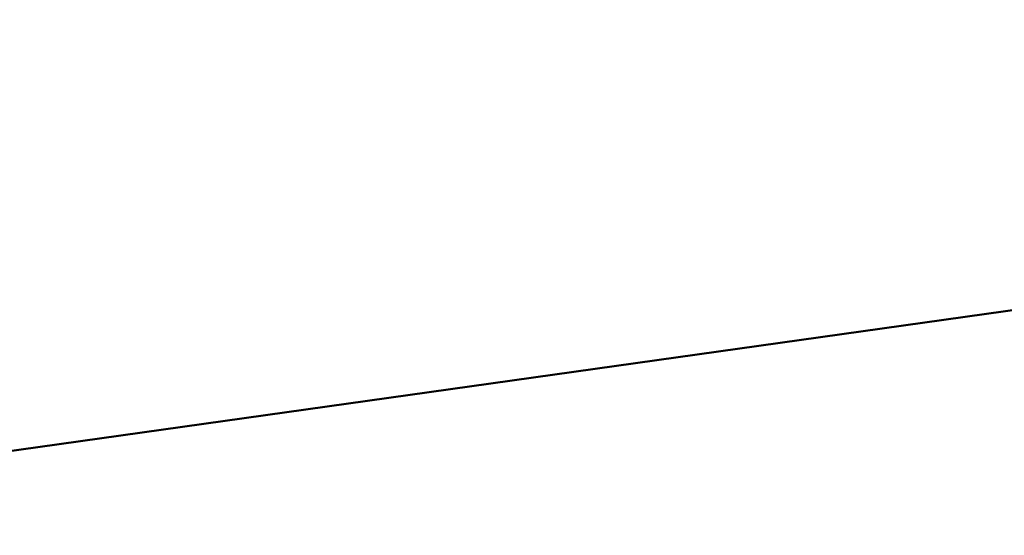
# Model space of a CAD drawing. Header units: metres. Extents: x -241 to 22, y -221 to 108.
# Tile 100 of 256: x -225.35365 to -225.34787, y -187.36657 to -187.36354. Entities that reach past the tile are written whole.
import ezdxf

# ---------------------------------------------------------------- set-up
doc = ezdxf.new("R2010")
doc.units = ezdxf.units.M
doc.layers.add('solid_DOMO_E_SIDE_LEVER_PUL_SW0001', color=7, linetype='CONTINUOUS')

msp = doc.modelspace()

# ---------------------------------------------------------------- linework, layer by layer
at = {"layer": 'solid_DOMO_E_SIDE_LEVER_PUL_SW0001'}
for points in [[(-225.395111, -187.371887, 0.546578), (-224.969193, -190.38887, 0.547023), (-225.335693, -187.363541, 0.57552)], [(-225.395111, -187.371887, -0.839062), (-224.970551, -190.382721, -0.838736), (-225.335693, -187.363541, -0.810121)], [(-225.395111, -187.371887, 1.932219), (-224.975891, -190.337585, 1.932787), (-225.335693, -187.363541, 1.961158)], [(-225.395111, -187.371887, -2.224703), (-224.980042, -190.319534, -2.224519), (-225.335693, -187.363541, -2.195764)], [(-225.335663, -187.363541, 0.810099), (-224.97052, -190.382721, 0.838727), (-225.395065, -187.371887, 0.839053)], [(-225.335663, -187.363541, -0.575542), (-224.96904, -190.388901, -0.547058), (-225.395065, -187.371887, -0.546588)], [(-225.335678, -187.363541, 2.195743), (-224.980148, -190.319519, 2.22454), (-225.395065, -187.371887, 2.224694)], [(-225.335678, -187.363541, -1.961179), (-224.975647, -190.337616, -1.932845), (-225.395065, -187.371887, -1.932228)]]:
    msp.add_3dface(points, dxfattribs=at)

doc.saveas('drawing.dxf')
